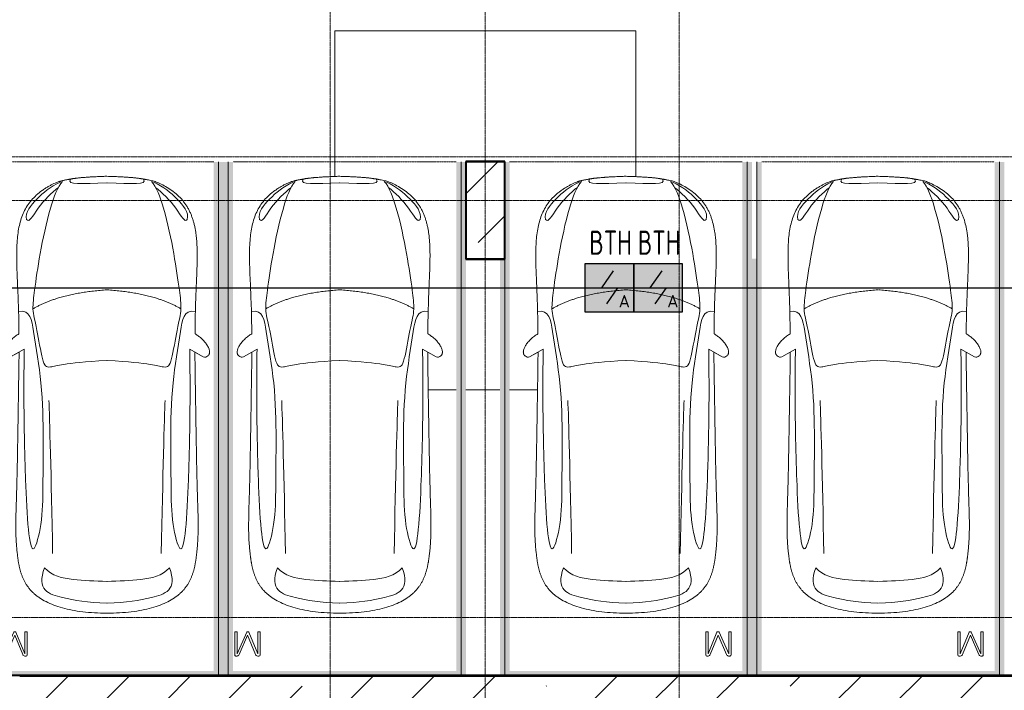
# Model space of a CAD drawing. Header units: millimetres. Extents: x -135639 to 224623, y -383017 to -59102.
# Tile 160 of 256: x 81794 to 91944, y -315766 to -308850. Entities that reach past the tile are written whole.
import ezdxf
from ezdxf.enums import TextEntityAlignment as Align

# ---------------------------------------------------------------- set-up
doc = ezdxf.new("R2010")
doc.units = ezdxf.units.MM
for name, pattern in [('CONTINOUS', [0]), ('Линия сетки', [25, 20, -2.5, 0, -2.5]), ('Невидимые', [5, 3, -2]), ('Штрих_3_3_', [6, 3, -3])]:
    doc.linetypes.add(name, pattern=pattern)
for name, color, linetype, lineweight in [('A-000-M_MASS', 7, 'Continuous', 18), ('A-200-M_WALL_EXT', 7, 'Continuous', 18), ('A-200-M_WALL_INT', 7, 'Continuous', 18), ('A-200-M_WALL_PAT', 7, 'Continuous', 40), ('C-953-M_PARKING', 7, 'Continuous', 18), ('C-953-MH_PARKING', 7, 'Невидимые', 18), ('S-160-M_FOUND', 7, 'Continuous', 18), ('S-280-M_COLUMN', 7, 'Continuous', 18), ('Z-030-M_GRID', 7, 'Continuous', 9), ('ПС', 7, 'Continuous', 40), ('СС-011-ПОЖ-СИГНАЛИЗАЦИЯ', 1, 'Continuous', 30)]:
    doc.layers.add(name, color=color, linetype=linetype, lineweight=lineweight)
doc.styles.add('1111', font='isocpeur.ttf')

# ---------------------------------------------------------------- blocks, each defined once
blk = doc.blocks.new('A_PAR_Parking - M-V23-B2_-11_400_')
at = {"layer": 'C-953-M_PARKING', "true_color": 0xf7f9fb}
blk.add_hatch(color=7, dxfattribs=at).paths.add_polyline_path([(1300, -2650), (1300, 2650), (1200, 2650), (1200, -2600), (-1200, -2600), (-1200, 2650), (-1250, 2650), (-1250, 1650), (-1300, 1650), (-1300, -2650), (1250, -2650)])
at = {"layer": 'A-000-M_MASS', "color": 253, "true_color": 0xaaaaaa}
for p, q in [((-853, 717), (-993, 639)), ((853, 717), (993, 639)), ((-906, 687), (-993, 639)), ((993, 639), (906, 687))]:
    blk.add_line(p, q, dxfattribs=at)
for centre, start, end in [((-1010, 678), 223.4184, 293.9305), ((1010, 678), 246.0695, 316.5816)]:
    blk.add_arc(centre, 42.2, start, end, dxfattribs=at)
for points, knots in [([(-908, 876), (-908, 976), (-911, 1161), (-920, 1362), (-926, 1508), (-930, 1645), (-930, 1769), (-922, 1880), (-911, 1957), (-894, 2031), (-871, 2100), (-841, 2165), (-809, 2216), (-779, 2254), (-754, 2281), (-727, 2307), (-698, 2332), (-667, 2355), (-636, 2376), (-604, 2395), (-574, 2412), (-545, 2426), (-519, 2438), (-500, 2445), (-485, 2450), (-474, 2453), (-463, 2456), (-452, 2458), (-440, 2461), (-428, 2463), (-414, 2466), (-402, 2468), (-391, 2470), (-383, 2471), (-376, 2473), (-370, 2474), (-363, 2475), (-356, 2476), (-349, 2477), (-343, 2478), (-337, 2479), (-330, 2480), (-324, 2481), (-317, 2481), (-309, 2482), (-301, 2483), (-293, 2484), (-285, 2485), (-276, 2486), (-263, 2487), (-249, 2488), (-235, 2489), (-223, 2490), (-211, 2491), (-199, 2492), (-186, 2493), (-168, 2494), (-148, 2495), (-127, 2496), (-106, 2497), (-77, 2498), (-40, 2500), (-13, 2501), (1, 2501)], [-1, -1, -1, -1, -0.913265, -0.826531, -0.783163, -0.739796, -0.653061, -0.612245, -0.571429, -0.530612, -0.489796, -0.44898, -0.408163, -0.387755, -0.367347, -0.346939, -0.326531, -0.306122, -0.285714, -0.265306, -0.244898, -0.22449, -0.204082, -0.183673, -0.173469, -0.163265, -0.153061, -0.142857, -0.132653, -0.122449, -0.112245, -0.102041, -0.096939, -0.091837, -0.086735, -0.084184, -0.081633, -0.076531, -0.07398, -0.071429, -0.068878, -0.066327, -0.063776, -0.061224, -0.058673, -0.056122, -0.053571, -0.05102, -0.048469, -0.045918, -0.040816, -0.038265, -0.035714, -0.033163, -0.030612, -0.028061, -0.02551, -0.020408, -0.017857, -0.015306, -0.010204, -0.005102, 0, 0, 0, 0]), ([(-480, 2441), (-586, 2392), (-719, 2283), (-847, 2128), (-828, 2057)], [0, 0, 0, 0, 0.53668, 1.024735, 1.024735, 1.024735, 1.024735]), ([(-459, 2446), (-508, 2398), (-601, 2147), (-696, 1684), (-744, 1354), (-774, 1106), (-734, 996), (-660, 552), (-618, 522), (-447, 565), (-234, 590), (-2, 602)], [0, 0, 0, 0, 0.884172, 2.058368, 3.212407, 3.977765, 4.871213, 5.547774, 6.288901, 6.772879, 7.454401, 7.454401, 7.454401, 7.454401]), ([(1, 2501), (22, 2500), (51, 2499), (88, 2498), (113, 2497), (137, 2496), (160, 2494), (181, 2493), (201, 2492), (219, 2491), (237, 2489), (253, 2488), (268, 2487), (282, 2485), (295, 2484), (307, 2483), (320, 2481), (330, 2480), (338, 2479), (345, 2478), (350, 2477), (356, 2476), (361, 2475), (366, 2474), (371, 2473), (377, 2472), (385, 2471), (393, 2469), (403, 2467), (416, 2465), (434, 2462), (454, 2458), (476, 2453), (498, 2446), (521, 2437), (555, 2422), (605, 2396), (669, 2355), (730, 2307), (773, 2263), (802, 2225), (823, 2195), (841, 2164), (857, 2132), (871, 2099), (887, 2053), (904, 1994), (915, 1931), (922, 1879), (926, 1839), (928, 1798), (930, 1756), (930, 1720), (931, 1690), (931, 1667), (930, 1645), (930, 1621), (929, 1598), (929, 1566), (927, 1526), (925, 1459), (919, 1336), (911, 1145), (908, 970), (908, 876)], [-1, -1, -1, -1, -0.992347, -0.98852, -0.984694, -0.980867, -0.977041, -0.973214, -0.969388, -0.965561, -0.961735, -0.957908, -0.954082, -0.950255, -0.946429, -0.942602, -0.938776, -0.933673, -0.931122, -0.928571, -0.92602, -0.923469, -0.920918, -0.918367, -0.915816, -0.913265, -0.908163, -0.903061, -0.897959, -0.887755, -0.877551, -0.857143, -0.836735, -0.816327, -0.795918, -0.77551, -0.734694, -0.693878, -0.653061, -0.612245, -0.591837, -0.571429, -0.55102, -0.530612, -0.510204, -0.489796, -0.44898, -0.408163, -0.387755, -0.367347, -0.346939, -0.326531, -0.306122, -0.295918, -0.285714, -0.27551, -0.265306, -0.255102, -0.244898, -0.22449, -0.204082, -0.163265, -0.081633, 0, 0, 0, 0]), ([(459, 2446), (508, 2398), (601, 2147), (696, 1684), (744, 1354), (774, 1106), (734, 996), (660, 552), (618, 522), (447, 565), (234, 590), (2, 602)], [0, 0, 0, 0, 0.884172, 2.058368, 3.212407, 3.977765, 4.871213, 5.547774, 6.288901, 6.772879, 7.454401, 7.454401, 7.454401, 7.454401]), ([(480, 2441), (586, 2392), (719, 2283), (847, 2128), (828, 2057)], [0, 0, 0, 0, 0.53668, 1.024735, 1.024735, 1.024735, 1.024735]), ([(-828, 2057), (-803, 2016), (-728, 2173), (-566, 2339), (-505, 2381)], [0, 0, 0, 0, 0.497572, 1.022643, 1.022643, 1.022643, 1.022643]), ([(828, 2057), (803, 2016), (728, 2173), (566, 2339), (505, 2381)], [0, 0, 0, 0, 0.497572, 1.022643, 1.022643, 1.022643, 1.022643]), ([(-908, 1106), (-792, 1130), (-753, 859), (-663, 332), (-655, -196), (-661, -684), (-663, -1068), (-764, -1443), (-817, -1157), (-842, -605), (-857, -17), (-857, 454), (-853, 717)], [0, 0, 0, 0, 1.013953, 2.476159, 4.172855, 5.704608, 7.082231, 8.244161, 9.589947, 11.154659, 12.917121, 14.362976, 14.362976, 14.362976, 14.362976]), ([(908, 1106), (792, 1130), (753, 859), (663, 332), (655, -196), (661, -684), (663, -1068), (764, -1443), (817, -1157), (842, -605), (857, -17), (857, 454), (853, 717)], [0, 0, 0, 0, 1.013953, 2.476159, 4.172855, 5.704608, 7.082231, 8.244161, 9.589947, 11.154659, 12.917121, 14.362976, 14.362976, 14.362976, 14.362976]), ([(-1041, 649), (-1044, 652), (-1049, 657), (-1053, 664), (-1055, 669), (-1057, 675), (-1058, 682), (-1058, 688), (-1058, 702), (-1052, 723), (-1036, 756), (-1011, 790), (-985, 818), (-962, 839), (-944, 853), (-926, 866), (-914, 873), (-908, 876)], [-1, -1, -1, -1, -0.941667, -0.9125, -0.883333, -0.854167, -0.825, -0.795833, -0.766667, -0.65, -0.533333, -0.4, -0.266667, -0.2, -0.133333, -0.066667, 0, 0, 0, 0]), ([(908, 876), (913, 873), (923, 867), (944, 853), (971, 832), (1000, 803), (1026, 771), (1043, 742), (1053, 719), (1057, 703), (1059, 690), (1058, 680), (1056, 673), (1054, 666), (1050, 658), (1045, 652), (1041, 649)], [-1, -1, -1, -1, -0.941667, -0.883333, -0.766667, -0.65, -0.533333, -0.4, -0.333333, -0.266667, -0.2, -0.166667, -0.133333, -0.1, -0.066667, 0, 0, 0, 0]), ([(0, -2004), (-45, -2004), (-132, -2001), (-252, -1991), (-362, -1974), (-462, -1950), (-551, -1921), (-630, -1886), (-686, -1853), (-726, -1824), (-753, -1802), (-774, -1782), (-789, -1766), (-799, -1753), (-809, -1740), (-819, -1727), (-828, -1714), (-836, -1701), (-844, -1688), (-851, -1674), (-858, -1661), (-864, -1647), (-870, -1634), (-876, -1620), (-881, -1606), (-885, -1592), (-890, -1578), (-894, -1565), (-897, -1551), (-901, -1537), (-904, -1524), (-907, -1510), (-909, -1497), (-912, -1483), (-914, -1470), (-916, -1457), (-918, -1444), (-919, -1432), (-921, -1419), (-923, -1403), (-925, -1383), (-928, -1361), (-930, -1339), (-932, -1318), (-934, -1290), (-936, -1257), (-938, -1218), (-939, -1179), (-940, -1139), (-940, -1097), (-939, -1039), (-938, -958), (-934, -846), (-931, -714), (-926, -559), (-923, -376), (-919, -163), (-915, 82), (-911, 315), (-908, 521), (-907, 631), (-906, 687)], [-1, -1, -1, -1, -0.97619, -0.952381, -0.928571, -0.904762, -0.880952, -0.857143, -0.833333, -0.821429, -0.809524, -0.797619, -0.791667, -0.785714, -0.779762, -0.77381, -0.767857, -0.761905, -0.755952, -0.75, -0.744048, -0.738095, -0.732143, -0.72619, -0.720238, -0.714286, -0.708333, -0.702381, -0.696429, -0.690476, -0.684524, -0.678571, -0.672619, -0.666667, -0.660714, -0.654762, -0.64881, -0.642857, -0.636905, -0.630952, -0.619048, -0.607143, -0.595238, -0.583333, -0.571429, -0.547619, -0.52381, -0.5, -0.47619, -0.452381, -0.428571, -0.380952, -0.333333, -0.285714, -0.238095, -0.190476, -0.142857, -0.095238, -0.047619, -0.02381, 0, 0, 0, 0]), ([(906, 687), (907, 631), (908, 521), (911, 367), (913, 222), (916, 41), (919, -163), (923, -376), (926, -559), (930, -688), (932, -780), (934, -844), (936, -902), (938, -956), (939, -1007), (940, -1053), (940, -1097), (940, -1139), (939, -1179), (938, -1218), (936, -1257), (934, -1290), (932, -1318), (930, -1339), (928, -1361), (925, -1383), (923, -1403), (921, -1419), (919, -1432), (918, -1444), (916, -1457), (914, -1470), (912, -1483), (909, -1497), (907, -1510), (904, -1524), (901, -1537), (897, -1551), (894, -1565), (890, -1578), (885, -1592), (881, -1606), (876, -1620), (870, -1634), (864, -1647), (858, -1661), (851, -1674), (844, -1688), (836, -1701), (828, -1714), (819, -1727), (809, -1740), (799, -1753), (789, -1766), (774, -1782), (753, -1802), (726, -1824), (686, -1853), (607, -1900), (495, -1942), (362, -1974), (252, -1991), (132, -2001), (45, -2004), (0, -2004)], [-1, -1, -1, -1, -0.97619, -0.952381, -0.928571, -0.904762, -0.857143, -0.809524, -0.761905, -0.714286, -0.690476, -0.666667, -0.642857, -0.619048, -0.595238, -0.571429, -0.547619, -0.52381, -0.5, -0.47619, -0.452381, -0.428571, -0.416667, -0.404762, -0.392857, -0.380952, -0.369048, -0.363095, -0.357143, -0.35119, -0.345238, -0.339286, -0.333333, -0.327381, -0.321429, -0.315476, -0.309524, -0.303571, -0.297619, -0.291667, -0.285714, -0.279762, -0.27381, -0.267857, -0.261905, -0.255952, -0.25, -0.244048, -0.238095, -0.232143, -0.22619, -0.220238, -0.214286, -0.208333, -0.202381, -0.190476, -0.178571, -0.166667, -0.142857, -0.095238, -0.071429, -0.047619, -0.02381, 0, 0, 0, 0]), ([(-643, -1535), (-732, -1765), (-468, -1855), (-203, -1891), (-2, -1902)], [0, 0, 0, 0, 0.867049, 1.684227, 1.684227, 1.684227, 1.684227]), ([(-643, -1535), (-570, -1622), (-349, -1664), (-124, -1672), (-2, -1676)], [0, 0, 0, 0, 0.616728, 1.242165, 1.242165, 1.242165, 1.242165]), ([(643, -1535), (732, -1765), (468, -1855), (203, -1891), (2, -1902)], [0, 0, 0, 0, 0.867049, 1.684227, 1.684227, 1.684227, 1.684227]), ([(643, -1535), (570, -1622), (349, -1664), (124, -1672), (2, -1676)], [0, 0, 0, 0, 0.616728, 1.242165, 1.242165, 1.242165, 1.242165])]:
    blk.add_open_spline(points, degree=3, knots=knots, dxfattribs=at)
for points, degree in [([(-376, 2470), (-425, 2412), (-257, 2425), (-2, 2432)], 3), ([(376, 2470), (425, 2412), (257, 2425), (2, 2432)], 3), ([(-2, 1330), (-478, 1299), (-762, 1135)], 2), ([(2, 1330), (478, 1299), (762, 1135)], 2), ([(-599, 190), (-592, 24), (-575, -588), (-560, -1389)], 3), ([(599, 190), (592, 24), (575, -588), (560, -1389)], 3)]:
    blk.add_open_spline(points, degree=degree, dxfattribs=at)
at = {"layer": 'C-953-M_PARKING', "color": 253, "true_color": 0xaaaaaa}
for p, q in [((-1250, -2650), (-1250, 2650)), ((1250, 2650), (1250, -2650)), ((823, -2198), (822, -2200)), ((822, -2200), (822, -2434)), ((825, -2196), (823, -2198)), ((823, -2198), (825, -2196)), ((828, -2195), (825, -2196)), ((825, -2196), (828, -2195)), ((834, -2195), (828, -2195)), ((840, -2195), (834, -2195)), ((844, -2196), (840, -2195)), ((840, -2195), (844, -2196)), ((846, -2198), (844, -2196)), ((844, -2196), (846, -2198)), ((846, -2200), (846, -2198)), ((938, -2199), (846, -2425)), ((846, -2425), (846, -2200)), ((869, -2430), (950, -2232)), ((939, -2197), (938, -2199)), ((938, -2199), (939, -2197)), ((941, -2196), (939, -2197)), ((939, -2197), (941, -2196)), ((944, -2195), (941, -2196)), ((941, -2196), (944, -2195)), ((949, -2195), (944, -2195)), ((944, -2195), (949, -2195)), ((953, -2195), (949, -2195)), ((949, -2195), (953, -2195)), ((950, -2232), (1037, -2429)), ((956, -2196), (953, -2195)), ((953, -2195), (956, -2196)), ((958, -2197), (956, -2196)), ((956, -2196), (958, -2197)), ((960, -2199), (958, -2197)), ((958, -2197), (960, -2199)), ((1059, -2425), (960, -2199)), ((1061, -2196), (1059, -2198)), ((1059, -2198), (1061, -2196)), ((1059, -2198), (1059, -2200)), ((1059, -2200), (1059, -2425)), ((1065, -2195), (1061, -2196)), ((1061, -2196), (1065, -2195)), ((1070, -2195), (1065, -2195)), ((1076, -2195), (1070, -2195)), ((1080, -2196), (1076, -2195)), ((1076, -2195), (1080, -2196)), ((1082, -2198), (1080, -2196)), ((1080, -2196), (1082, -2198)), ((1083, -2200), (1082, -2198)), ((1082, -2198), (1083, -2200)), ((1083, -2434), (1083, -2200)), ((822, -2434), (826, -2443)), ((866, -2437), (869, -2430)), ((1037, -2429), (1041, -2437)), ((1082, -2440), (1083, -2434)), ((826, -2443), (833, -2446)), ((833, -2446), (846, -2446)), ((846, -2446), (855, -2445)), ((855, -2445), (861, -2442)), ((861, -2442), (866, -2437)), ((1041, -2437), (1046, -2442)), ((1046, -2442), (1051, -2445)), ((1051, -2445), (1058, -2446)), ((1058, -2446), (1072, -2446)), ((1072, -2446), (1075, -2445)), ((1075, -2445), (1072, -2446)), ((1075, -2445), (1079, -2443)), ((1079, -2443), (1075, -2445)), ((1079, -2443), (1082, -2440)), ((1082, -2440), (1079, -2443)), ((1250, -2650), (-1250, -2650))]:
    blk.add_line(p, q, dxfattribs=at)
at = {"layer": 'C-953-MH_PARKING', "color": 253, "linetype": 'Штрих_3_3_', "true_color": 0xaaaaaa}
blk.add_line((-1200, 2650), (1200, 2650), dxfattribs=at)
blk = doc.blocks.new('A_PAR_Parking - M-V29-B2_-11_400_')
at = {"layer": 'C-953-M_PARKING', "true_color": 0xf7f9fb}
blk.add_hatch(color=7, dxfattribs=at).paths.add_polyline_path([(31, 2650), (-1300, 2650), (-1300, -2650), (-1200, -2650), (-1200, 2600), (1200, 2600), (1200, -2650), (1300, -2650), (1300, 2650), (724, 2650)])
at = {"layer": 'A-000-M_MASS', "color": 253, "true_color": 0xaaaaaa}
for p, q in [((-853, -717), (-993, -639)), ((-906, -687), (-993, -639)), ((853, -717), (993, -639)), ((993, -639), (906, -687))]:
    blk.add_line(p, q, dxfattribs=at)
for centre, start, end in [((-1010, -678), 66.0695, 136.5816), ((1010, -678), 43.4184, 113.9305)]:
    blk.add_arc(centre, 42.2, start, end, dxfattribs=at)
for points, knots in [([(0, 2004), (-45, 2004), (-132, 2001), (-252, 1991), (-362, 1974), (-495, 1942), (-607, 1900), (-686, 1853), (-726, 1824), (-753, 1802), (-774, 1782), (-789, 1766), (-799, 1753), (-809, 1740), (-819, 1727), (-828, 1714), (-836, 1701), (-844, 1688), (-851, 1674), (-858, 1661), (-864, 1647), (-870, 1634), (-876, 1620), (-881, 1606), (-885, 1592), (-890, 1578), (-894, 1565), (-897, 1551), (-901, 1537), (-904, 1524), (-907, 1510), (-909, 1497), (-912, 1483), (-914, 1470), (-916, 1457), (-918, 1444), (-919, 1432), (-921, 1419), (-923, 1403), (-925, 1383), (-928, 1361), (-930, 1339), (-932, 1318), (-934, 1290), (-936, 1257), (-938, 1218), (-939, 1179), (-940, 1139), (-940, 1097), (-940, 1053), (-939, 1007), (-938, 956), (-936, 902), (-934, 844), (-932, 780), (-930, 688), (-926, 559), (-923, 376), (-919, 163), (-915, -82), (-911, -315), (-908, -521), (-907, -631), (-906, -687)], [0, 0, 0, 0, 0.02381, 0.047619, 0.071429, 0.095238, 0.142857, 0.166667, 0.178571, 0.190476, 0.202381, 0.208333, 0.214286, 0.220238, 0.22619, 0.232143, 0.238095, 0.244048, 0.25, 0.255952, 0.261905, 0.267857, 0.27381, 0.279762, 0.285714, 0.291667, 0.297619, 0.303571, 0.309524, 0.315476, 0.321429, 0.327381, 0.333333, 0.339286, 0.345238, 0.35119, 0.357143, 0.363095, 0.369048, 0.380952, 0.392857, 0.404762, 0.416667, 0.428571, 0.452381, 0.47619, 0.5, 0.52381, 0.547619, 0.571429, 0.595238, 0.619048, 0.642857, 0.666667, 0.690476, 0.714286, 0.761905, 0.809524, 0.857143, 0.904762, 0.952381, 0.97619, 1, 1, 1, 1]), ([(906, -687), (907, -631), (908, -521), (911, -367), (913, -222), (916, -41), (919, 163), (923, 376), (926, 559), (930, 688), (932, 780), (935, 865), (938, 958), (939, 1039), (940, 1097), (940, 1139), (939, 1179), (938, 1218), (937, 1250), (935, 1277), (933, 1304), (930, 1332), (928, 1361), (925, 1383), (923, 1403), (921, 1419), (919, 1432), (918, 1444), (916, 1457), (914, 1470), (912, 1483), (909, 1497), (907, 1510), (904, 1524), (901, 1537), (897, 1551), (894, 1565), (890, 1578), (885, 1592), (881, 1606), (876, 1620), (870, 1634), (864, 1647), (858, 1661), (851, 1674), (844, 1688), (836, 1701), (828, 1714), (819, 1727), (809, 1740), (799, 1753), (789, 1766), (774, 1782), (753, 1802), (726, 1824), (686, 1853), (630, 1886), (551, 1921), (462, 1950), (362, 1974), (252, 1991), (132, 2001), (45, 2004), (0, 2004)], [0, 0, 0, 0, 0.02381, 0.047619, 0.071429, 0.095238, 0.142857, 0.190476, 0.238095, 0.285714, 0.309524, 0.333333, 0.380952, 0.428571, 0.452381, 0.47619, 0.5, 0.52381, 0.547619, 0.559524, 0.571429, 0.595238, 0.607143, 0.619048, 0.630952, 0.636905, 0.642857, 0.64881, 0.654762, 0.660714, 0.666667, 0.672619, 0.678571, 0.684524, 0.690476, 0.696429, 0.702381, 0.708333, 0.714286, 0.720238, 0.72619, 0.732143, 0.738095, 0.744048, 0.75, 0.755952, 0.761905, 0.767857, 0.77381, 0.779762, 0.785714, 0.791667, 0.797619, 0.809524, 0.821429, 0.833333, 0.857143, 0.880952, 0.904762, 0.928571, 0.952381, 0.97619, 1, 1, 1, 1]), ([(-643, 1535), (-732, 1765), (-468, 1855), (-203, 1891), (-2, 1902)], [0, 0, 0, 0, 0.867049, 1.684227, 1.684227, 1.684227, 1.684227]), ([(643, 1535), (732, 1765), (468, 1855), (203, 1891), (2, 1902)], [0, 0, 0, 0, 0.867049, 1.684227, 1.684227, 1.684227, 1.684227]), ([(-643, 1535), (-570, 1622), (-349, 1664), (-124, 1672), (-2, 1676)], [0, 0, 0, 0, 0.616728, 1.242165, 1.242165, 1.242165, 1.242165]), ([(643, 1535), (570, 1622), (349, 1664), (124, 1672), (2, 1676)], [0, 0, 0, 0, 0.616728, 1.242165, 1.242165, 1.242165, 1.242165]), ([(-908, -1106), (-792, -1130), (-753, -859), (-663, -332), (-655, 196), (-661, 684), (-663, 1068), (-764, 1443), (-817, 1157), (-842, 605), (-857, 17), (-857, -454), (-853, -717)], [0, 0, 0, 0, 1.013953, 2.476159, 4.172855, 5.704608, 7.082231, 8.244161, 9.589947, 11.154659, 12.917121, 14.362976, 14.362976, 14.362976, 14.362976]), ([(908, -1106), (792, -1130), (753, -859), (663, -332), (655, 196), (661, 684), (663, 1068), (764, 1443), (817, 1157), (842, 605), (857, 17), (857, -454), (853, -717)], [0, 0, 0, 0, 1.013953, 2.476159, 4.172855, 5.704608, 7.082231, 8.244161, 9.589947, 11.154659, 12.917121, 14.362976, 14.362976, 14.362976, 14.362976]), ([(-459, -2446), (-508, -2398), (-601, -2147), (-696, -1684), (-744, -1354), (-774, -1106), (-734, -996), (-660, -552), (-618, -522), (-447, -565), (-234, -590), (-2, -602)], [0, 0, 0, 0, 0.884172, 2.058368, 3.212407, 3.977765, 4.871213, 5.547774, 6.288901, 6.772879, 7.454401, 7.454401, 7.454401, 7.454401]), ([(459, -2446), (508, -2398), (601, -2147), (696, -1684), (744, -1354), (774, -1106), (734, -996), (660, -552), (618, -522), (447, -565), (234, -590), (2, -602)], [0, 0, 0, 0, 0.884172, 2.058368, 3.212407, 3.977765, 4.871213, 5.547774, 6.288901, 6.772879, 7.454401, 7.454401, 7.454401, 7.454401]), ([(-1041, -649), (-1045, -652), (-1050, -658), (-1054, -666), (-1056, -673), (-1058, -680), (-1059, -690), (-1057, -703), (-1053, -719), (-1043, -742), (-1026, -771), (-1000, -803), (-971, -832), (-944, -853), (-923, -867), (-913, -873), (-908, -876)], [0, 0, 0, 0, 0.066667, 0.1, 0.133333, 0.166667, 0.2, 0.266667, 0.333333, 0.4, 0.533333, 0.65, 0.766667, 0.883333, 0.941667, 1, 1, 1, 1]), ([(908, -876), (914, -873), (926, -866), (944, -853), (962, -839), (985, -818), (1011, -790), (1036, -756), (1052, -723), (1058, -702), (1058, -688), (1058, -682), (1057, -675), (1055, -669), (1053, -664), (1049, -657), (1044, -652), (1041, -649)], [0, 0, 0, 0, 0.066667, 0.133333, 0.2, 0.266667, 0.4, 0.533333, 0.65, 0.766667, 0.795833, 0.825, 0.854167, 0.883333, 0.9125, 0.941667, 1, 1, 1, 1]), ([(-908, -876), (-908, -970), (-911, -1145), (-919, -1337), (-925, -1476), (-928, -1559), (-929, -1622), (-930, -1660), (-930, -1690), (-930, -1713), (-929, -1734), (-929, -1756), (-928, -1777), (-927, -1805), (-925, -1840), (-921, -1880), (-916, -1919), (-910, -1957), (-902, -1994), (-893, -2030), (-882, -2065), (-870, -2099), (-856, -2133), (-840, -2165), (-821, -2196), (-801, -2225), (-772, -2263), (-729, -2308), (-668, -2356), (-604, -2396), (-554, -2423), (-519, -2438), (-496, -2446), (-474, -2453), (-452, -2458), (-432, -2462), (-414, -2466), (-402, -2468), (-391, -2470), (-383, -2471), (-376, -2473), (-370, -2474), (-365, -2475), (-360, -2475), (-354, -2476), (-349, -2477), (-343, -2478), (-337, -2479), (-328, -2480), (-318, -2481), (-305, -2483), (-293, -2484), (-280, -2486), (-266, -2487), (-251, -2488), (-235, -2489), (-218, -2491), (-199, -2492), (-179, -2493), (-158, -2495), (-135, -2496), (-111, -2497), (-86, -2498), (-50, -2499), (-20, -2500), (1, -2501)], [0, 0, 0, 0, 0.081633, 0.163265, 0.204082, 0.244898, 0.265306, 0.285714, 0.295918, 0.306122, 0.316327, 0.326531, 0.336735, 0.346939, 0.367347, 0.387755, 0.408163, 0.428571, 0.44898, 0.469388, 0.489796, 0.510204, 0.530612, 0.55102, 0.571429, 0.591837, 0.612245, 0.653061, 0.693878, 0.734694, 0.77551, 0.795918, 0.816327, 0.836735, 0.857143, 0.877551, 0.887755, 0.897959, 0.903061, 0.908163, 0.913265, 0.915816, 0.918367, 0.920918, 0.923469, 0.92602, 0.928571, 0.931122, 0.933673, 0.938776, 0.942602, 0.946429, 0.950255, 0.954082, 0.957908, 0.961735, 0.965561, 0.969388, 0.973214, 0.977041, 0.980867, 0.984694, 0.98852, 0.992347, 1, 1, 1, 1]), ([(1, -2501), (15, -2501), (42, -2500), (79, -2498), (108, -2497), (129, -2496), (145, -2495), (160, -2494), (174, -2494), (188, -2493), (205, -2492), (221, -2490), (237, -2489), (247, -2488), (258, -2488), (268, -2487), (277, -2486), (289, -2485), (303, -2483), (316, -2482), (325, -2480), (332, -2479), (338, -2479), (345, -2478), (350, -2477), (358, -2476), (365, -2474), (371, -2473), (377, -2472), (385, -2471), (393, -2469), (403, -2467), (416, -2465), (429, -2463), (442, -2460), (454, -2458), (465, -2455), (476, -2452), (487, -2449), (501, -2445), (521, -2437), (547, -2426), (575, -2412), (606, -2395), (637, -2376), (679, -2347), (730, -2307), (781, -2254), (824, -2196), (858, -2133), (884, -2065), (911, -1970), (929, -1835), (932, -1681), (928, -1539), (922, -1387), (912, -1177), (908, -982), (908, -876)], [0, 0, 0, 0, 0.005102, 0.010204, 0.015306, 0.017857, 0.020408, 0.022959, 0.02551, 0.028061, 0.030612, 0.035714, 0.038265, 0.040816, 0.043367, 0.045918, 0.048469, 0.05102, 0.056122, 0.061224, 0.063776, 0.066327, 0.068878, 0.071429, 0.07398, 0.076531, 0.081633, 0.084184, 0.086735, 0.091837, 0.096939, 0.102041, 0.112245, 0.122449, 0.132653, 0.142857, 0.153061, 0.163265, 0.173469, 0.183673, 0.204082, 0.22449, 0.244898, 0.265306, 0.285714, 0.306122, 0.346939, 0.387755, 0.428571, 0.469388, 0.510204, 0.55102, 0.632653, 0.72449, 0.770408, 0.816327, 0.908163, 1, 1, 1, 1]), ([(-828, -2057), (-803, -2016), (-728, -2173), (-566, -2339), (-505, -2381)], [0, 0, 0, 0, 0.497572, 1.022643, 1.022643, 1.022643, 1.022643]), ([(828, -2057), (803, -2016), (728, -2173), (566, -2339), (505, -2381)], [0, 0, 0, 0, 0.497572, 1.022643, 1.022643, 1.022643, 1.022643]), ([(-480, -2441), (-586, -2392), (-719, -2283), (-847, -2128), (-828, -2057)], [0, 0, 0, 0, 0.53668, 1.024735, 1.024735, 1.024735, 1.024735]), ([(480, -2441), (586, -2392), (719, -2283), (847, -2128), (828, -2057)], [0, 0, 0, 0, 0.53668, 1.024735, 1.024735, 1.024735, 1.024735])]:
    blk.add_open_spline(points, degree=3, knots=knots, dxfattribs=at)
for points, degree in [([(-599, -190), (-592, -24), (-575, 588), (-560, 1389)], 3), ([(599, -190), (592, -24), (575, 588), (560, 1389)], 3), ([(-2, -1330), (-478, -1299), (-762, -1135)], 2), ([(2, -1330), (478, -1299), (762, -1135)], 2), ([(-376, -2470), (-425, -2412), (-257, -2425), (-2, -2432)], 3), ([(376, -2470), (425, -2412), (257, -2425), (2, -2432)], 3)]:
    blk.add_open_spline(points, degree=degree, dxfattribs=at)
at = {"layer": 'C-953-M_PARKING', "color": 253, "true_color": 0xaaaaaa}
for p, q in [((1250, 2650), (-1250, 2650)), ((-1250, 2650), (-1250, -2650)), ((1250, -2650), (1250, 2650)), ((826, 2443), (822, 2434)), ((833, 2446), (826, 2443)), ((846, 2446), (833, 2446)), ((855, 2445), (846, 2446)), ((861, 2442), (855, 2445)), ((866, 2437), (861, 2442)), ((869, 2430), (866, 2437)), ((1041, 2437), (1037, 2429)), ((1046, 2442), (1041, 2437)), ((1051, 2445), (1046, 2442)), ((1058, 2446), (1051, 2445)), ((1072, 2446), (1058, 2446)), ((1075, 2445), (1072, 2446)), ((1072, 2446), (1075, 2445)), ((1079, 2443), (1075, 2445)), ((1075, 2445), (1079, 2443)), ((1082, 2440), (1079, 2443)), ((1079, 2443), (1082, 2440)), ((1083, 2434), (1082, 2440)), ((822, 2434), (822, 2200)), ((846, 2200), (846, 2425)), ((846, 2425), (938, 2199)), ((950, 2232), (869, 2430)), ((1037, 2429), (950, 2232)), ((960, 2199), (1059, 2425)), ((1059, 2425), (1059, 2200)), ((1083, 2200), (1083, 2434)), ((822, 2200), (823, 2198)), ((823, 2198), (825, 2196)), ((825, 2196), (823, 2198)), ((825, 2196), (828, 2195)), ((828, 2195), (825, 2196)), ((828, 2195), (834, 2195)), ((834, 2195), (840, 2195)), ((840, 2195), (844, 2196)), ((844, 2196), (840, 2195)), ((844, 2196), (846, 2198)), ((846, 2198), (844, 2196)), ((846, 2198), (846, 2200)), ((938, 2199), (939, 2197)), ((939, 2197), (938, 2199)), ((939, 2197), (941, 2196)), ((941, 2196), (939, 2197)), ((941, 2196), (944, 2195)), ((944, 2195), (941, 2196)), ((944, 2195), (949, 2195)), ((949, 2195), (944, 2195)), ((949, 2195), (953, 2195)), ((953, 2195), (949, 2195)), ((953, 2195), (956, 2196)), ((956, 2196), (953, 2195)), ((956, 2196), (958, 2197)), ((958, 2197), (956, 2196)), ((958, 2197), (960, 2199)), ((960, 2199), (958, 2197)), ((1059, 2200), (1059, 2198)), ((1059, 2198), (1061, 2196)), ((1061, 2196), (1059, 2198)), ((1061, 2196), (1065, 2195)), ((1065, 2195), (1061, 2196)), ((1065, 2195), (1070, 2195)), ((1070, 2195), (1076, 2195)), ((1076, 2195), (1080, 2196)), ((1080, 2196), (1076, 2195)), ((1080, 2196), (1082, 2198)), ((1082, 2198), (1080, 2196)), ((1082, 2198), (1083, 2200)), ((1083, 2200), (1082, 2198))]:
    blk.add_line(p, q, dxfattribs=at)
at = {"layer": 'C-953-MH_PARKING', "color": 253, "linetype": 'Штрих_3_3_', "true_color": 0xaaaaaa}
blk.add_line((-1200, -2650), (1100, -2650), dxfattribs=at)
blk = doc.blocks.new('A_PAR_Parking - M-V30-B2_-11_400_')
at = {"layer": 'C-953-M_PARKING', "true_color": 0xf7f9fb}
blk.add_hatch(color=7, dxfattribs=at).paths.add_polyline_path([(-1250, 2650), (-1300, 2650), (-1300, -2650), (-1200, -2650), (-1200, 2600), (1200, 2600), (1200, -2650), (1300, -2650), (1300, 2650), (-983, 2650)])
at = {"layer": 'A-000-M_MASS', "color": 253, "true_color": 0xaaaaaa}
for p, q in [((-853, -717), (-993, -639)), ((-906, -687), (-993, -639)), ((853, -717), (993, -639)), ((993, -639), (906, -687))]:
    blk.add_line(p, q, dxfattribs=at)
for centre, start, end in [((-1010, -678), 66.0695, 136.5816), ((1010, -678), 43.4184, 113.9305)]:
    blk.add_arc(centre, 42.2, start, end, dxfattribs=at)
for points, knots in [([(0, 2004), (-45, 2004), (-132, 2001), (-252, 1991), (-362, 1974), (-495, 1942), (-607, 1900), (-686, 1853), (-726, 1824), (-753, 1802), (-774, 1782), (-789, 1766), (-799, 1753), (-809, 1740), (-819, 1727), (-828, 1714), (-836, 1701), (-844, 1688), (-851, 1674), (-858, 1661), (-864, 1647), (-870, 1634), (-876, 1620), (-881, 1606), (-885, 1592), (-890, 1578), (-894, 1565), (-897, 1551), (-901, 1537), (-904, 1524), (-907, 1510), (-909, 1497), (-912, 1483), (-914, 1470), (-916, 1457), (-918, 1444), (-919, 1432), (-921, 1419), (-923, 1403), (-925, 1383), (-928, 1361), (-930, 1339), (-932, 1318), (-934, 1290), (-936, 1257), (-938, 1218), (-939, 1179), (-940, 1139), (-940, 1097), (-940, 1053), (-939, 1007), (-938, 956), (-936, 902), (-934, 844), (-932, 780), (-930, 688), (-926, 559), (-923, 376), (-919, 163), (-915, -82), (-911, -315), (-908, -521), (-907, -631), (-906, -687)], [0, 0, 0, 0, 0.02381, 0.047619, 0.071429, 0.095238, 0.142857, 0.166667, 0.178571, 0.190476, 0.202381, 0.208333, 0.214286, 0.220238, 0.22619, 0.232143, 0.238095, 0.244048, 0.25, 0.255952, 0.261905, 0.267857, 0.27381, 0.279762, 0.285714, 0.291667, 0.297619, 0.303571, 0.309524, 0.315476, 0.321429, 0.327381, 0.333333, 0.339286, 0.345238, 0.35119, 0.357143, 0.363095, 0.369048, 0.380952, 0.392857, 0.404762, 0.416667, 0.428571, 0.452381, 0.47619, 0.5, 0.52381, 0.547619, 0.571429, 0.595238, 0.619048, 0.642857, 0.666667, 0.690476, 0.714286, 0.761905, 0.809524, 0.857143, 0.904762, 0.952381, 0.97619, 1, 1, 1, 1]), ([(906, -687), (907, -631), (908, -521), (911, -367), (913, -222), (916, -41), (919, 163), (923, 376), (926, 559), (930, 688), (932, 780), (935, 865), (938, 958), (939, 1039), (940, 1097), (940, 1139), (939, 1179), (938, 1218), (937, 1250), (935, 1277), (933, 1304), (930, 1332), (928, 1361), (925, 1383), (923, 1403), (921, 1419), (919, 1432), (918, 1444), (916, 1457), (914, 1470), (912, 1483), (909, 1497), (907, 1510), (904, 1524), (901, 1537), (897, 1551), (894, 1565), (890, 1578), (885, 1592), (881, 1606), (876, 1620), (870, 1634), (864, 1647), (858, 1661), (851, 1674), (844, 1688), (836, 1701), (828, 1714), (819, 1727), (809, 1740), (799, 1753), (789, 1766), (774, 1782), (753, 1802), (726, 1824), (686, 1853), (630, 1886), (551, 1921), (462, 1950), (362, 1974), (252, 1991), (132, 2001), (45, 2004), (0, 2004)], [0, 0, 0, 0, 0.02381, 0.047619, 0.071429, 0.095238, 0.142857, 0.190476, 0.238095, 0.285714, 0.309524, 0.333333, 0.380952, 0.428571, 0.452381, 0.47619, 0.5, 0.52381, 0.547619, 0.559524, 0.571429, 0.595238, 0.607143, 0.619048, 0.630952, 0.636905, 0.642857, 0.64881, 0.654762, 0.660714, 0.666667, 0.672619, 0.678571, 0.684524, 0.690476, 0.696429, 0.702381, 0.708333, 0.714286, 0.720238, 0.72619, 0.732143, 0.738095, 0.744048, 0.75, 0.755952, 0.761905, 0.767857, 0.77381, 0.779762, 0.785714, 0.791667, 0.797619, 0.809524, 0.821429, 0.833333, 0.857143, 0.880952, 0.904762, 0.928571, 0.952381, 0.97619, 1, 1, 1, 1]), ([(-643, 1535), (-732, 1765), (-468, 1855), (-203, 1891), (-2, 1902)], [0, 0, 0, 0, 0.867049, 1.684227, 1.684227, 1.684227, 1.684227]), ([(643, 1535), (732, 1765), (468, 1855), (203, 1891), (2, 1902)], [0, 0, 0, 0, 0.867049, 1.684227, 1.684227, 1.684227, 1.684227]), ([(-643, 1535), (-570, 1622), (-349, 1664), (-124, 1672), (-2, 1676)], [0, 0, 0, 0, 0.616728, 1.242165, 1.242165, 1.242165, 1.242165]), ([(643, 1535), (570, 1622), (349, 1664), (124, 1672), (2, 1676)], [0, 0, 0, 0, 0.616728, 1.242165, 1.242165, 1.242165, 1.242165]), ([(-908, -1106), (-792, -1130), (-753, -859), (-663, -332), (-655, 196), (-661, 684), (-663, 1068), (-764, 1443), (-817, 1157), (-842, 605), (-857, 17), (-857, -454), (-853, -717)], [0, 0, 0, 0, 1.013953, 2.476159, 4.172855, 5.704608, 7.082231, 8.244161, 9.589947, 11.154659, 12.917121, 14.362976, 14.362976, 14.362976, 14.362976]), ([(908, -1106), (792, -1130), (753, -859), (663, -332), (655, 196), (661, 684), (663, 1068), (764, 1443), (817, 1157), (842, 605), (857, 17), (857, -454), (853, -717)], [0, 0, 0, 0, 1.013953, 2.476159, 4.172855, 5.704608, 7.082231, 8.244161, 9.589947, 11.154659, 12.917121, 14.362976, 14.362976, 14.362976, 14.362976]), ([(-459, -2446), (-508, -2398), (-601, -2147), (-696, -1684), (-744, -1354), (-774, -1106), (-734, -996), (-660, -552), (-618, -522), (-447, -565), (-234, -590), (-2, -602)], [0, 0, 0, 0, 0.884172, 2.058368, 3.212407, 3.977765, 4.871213, 5.547774, 6.288901, 6.772879, 7.454401, 7.454401, 7.454401, 7.454401]), ([(459, -2446), (508, -2398), (601, -2147), (696, -1684), (744, -1354), (774, -1106), (734, -996), (660, -552), (618, -522), (447, -565), (234, -590), (2, -602)], [0, 0, 0, 0, 0.884172, 2.058368, 3.212407, 3.977765, 4.871213, 5.547774, 6.288901, 6.772879, 7.454401, 7.454401, 7.454401, 7.454401]), ([(-1041, -649), (-1045, -652), (-1050, -658), (-1054, -666), (-1056, -673), (-1058, -680), (-1059, -690), (-1057, -703), (-1053, -719), (-1043, -742), (-1026, -771), (-1000, -803), (-971, -832), (-944, -853), (-923, -867), (-913, -873), (-908, -876)], [0, 0, 0, 0, 0.066667, 0.1, 0.133333, 0.166667, 0.2, 0.266667, 0.333333, 0.4, 0.533333, 0.65, 0.766667, 0.883333, 0.941667, 1, 1, 1, 1]), ([(908, -876), (914, -873), (926, -866), (944, -853), (962, -839), (985, -818), (1011, -790), (1036, -756), (1052, -723), (1058, -702), (1058, -688), (1058, -682), (1057, -675), (1055, -669), (1053, -664), (1049, -657), (1044, -652), (1041, -649)], [0, 0, 0, 0, 0.066667, 0.133333, 0.2, 0.266667, 0.4, 0.533333, 0.65, 0.766667, 0.795833, 0.825, 0.854167, 0.883333, 0.9125, 0.941667, 1, 1, 1, 1]), ([(-908, -876), (-908, -970), (-911, -1145), (-919, -1337), (-925, -1476), (-928, -1559), (-929, -1622), (-930, -1660), (-930, -1690), (-930, -1713), (-929, -1734), (-929, -1756), (-928, -1777), (-927, -1805), (-925, -1840), (-921, -1880), (-916, -1919), (-910, -1957), (-902, -1994), (-893, -2030), (-882, -2065), (-870, -2099), (-856, -2133), (-840, -2165), (-821, -2196), (-801, -2225), (-772, -2263), (-729, -2308), (-668, -2356), (-604, -2396), (-554, -2423), (-519, -2438), (-496, -2446), (-474, -2453), (-452, -2458), (-432, -2462), (-414, -2466), (-402, -2468), (-391, -2470), (-383, -2471), (-376, -2473), (-370, -2474), (-365, -2475), (-360, -2475), (-354, -2476), (-349, -2477), (-343, -2478), (-337, -2479), (-328, -2480), (-318, -2481), (-305, -2483), (-293, -2484), (-280, -2486), (-266, -2487), (-251, -2488), (-235, -2489), (-218, -2491), (-199, -2492), (-179, -2493), (-158, -2495), (-135, -2496), (-111, -2497), (-86, -2498), (-50, -2499), (-20, -2500), (1, -2501)], [0, 0, 0, 0, 0.081633, 0.163265, 0.204082, 0.244898, 0.265306, 0.285714, 0.295918, 0.306122, 0.316327, 0.326531, 0.336735, 0.346939, 0.367347, 0.387755, 0.408163, 0.428571, 0.44898, 0.469388, 0.489796, 0.510204, 0.530612, 0.55102, 0.571429, 0.591837, 0.612245, 0.653061, 0.693878, 0.734694, 0.77551, 0.795918, 0.816327, 0.836735, 0.857143, 0.877551, 0.887755, 0.897959, 0.903061, 0.908163, 0.913265, 0.915816, 0.918367, 0.920918, 0.923469, 0.92602, 0.928571, 0.931122, 0.933673, 0.938776, 0.942602, 0.946429, 0.950255, 0.954082, 0.957908, 0.961735, 0.965561, 0.969388, 0.973214, 0.977041, 0.980867, 0.984694, 0.98852, 0.992347, 1, 1, 1, 1]), ([(1, -2501), (15, -2501), (42, -2500), (79, -2498), (108, -2497), (129, -2496), (145, -2495), (160, -2494), (174, -2494), (188, -2493), (205, -2492), (221, -2490), (237, -2489), (247, -2488), (258, -2488), (268, -2487), (277, -2486), (289, -2485), (303, -2483), (316, -2482), (325, -2480), (332, -2479), (338, -2479), (345, -2478), (350, -2477), (358, -2476), (365, -2474), (371, -2473), (377, -2472), (385, -2471), (393, -2469), (403, -2467), (416, -2465), (429, -2463), (442, -2460), (454, -2458), (465, -2455), (476, -2452), (487, -2449), (501, -2445), (521, -2437), (547, -2426), (575, -2412), (606, -2395), (637, -2376), (679, -2347), (730, -2307), (781, -2254), (824, -2196), (858, -2133), (884, -2065), (911, -1970), (929, -1835), (932, -1681), (928, -1539), (922, -1387), (912, -1177), (908, -982), (908, -876)], [0, 0, 0, 0, 0.005102, 0.010204, 0.015306, 0.017857, 0.020408, 0.022959, 0.02551, 0.028061, 0.030612, 0.035714, 0.038265, 0.040816, 0.043367, 0.045918, 0.048469, 0.05102, 0.056122, 0.061224, 0.063776, 0.066327, 0.068878, 0.071429, 0.07398, 0.076531, 0.081633, 0.084184, 0.086735, 0.091837, 0.096939, 0.102041, 0.112245, 0.122449, 0.132653, 0.142857, 0.153061, 0.163265, 0.173469, 0.183673, 0.204082, 0.22449, 0.244898, 0.265306, 0.285714, 0.306122, 0.346939, 0.387755, 0.428571, 0.469388, 0.510204, 0.55102, 0.632653, 0.72449, 0.770408, 0.816327, 0.908163, 1, 1, 1, 1]), ([(-828, -2057), (-803, -2016), (-728, -2173), (-566, -2339), (-505, -2381)], [0, 0, 0, 0, 0.497572, 1.022643, 1.022643, 1.022643, 1.022643]), ([(828, -2057), (803, -2016), (728, -2173), (566, -2339), (505, -2381)], [0, 0, 0, 0, 0.497572, 1.022643, 1.022643, 1.022643, 1.022643]), ([(-480, -2441), (-586, -2392), (-719, -2283), (-847, -2128), (-828, -2057)], [0, 0, 0, 0, 0.53668, 1.024735, 1.024735, 1.024735, 1.024735]), ([(480, -2441), (586, -2392), (719, -2283), (847, -2128), (828, -2057)], [0, 0, 0, 0, 0.53668, 1.024735, 1.024735, 1.024735, 1.024735])]:
    blk.add_open_spline(points, degree=3, knots=knots, dxfattribs=at)
for points, degree in [([(-599, -190), (-592, -24), (-575, 588), (-560, 1389)], 3), ([(599, -190), (592, -24), (575, 588), (560, 1389)], 3), ([(-2, -1330), (-478, -1299), (-762, -1135)], 2), ([(2, -1330), (478, -1299), (762, -1135)], 2), ([(-376, -2470), (-425, -2412), (-257, -2425), (-2, -2432)], 3), ([(376, -2470), (425, -2412), (257, -2425), (2, -2432)], 3)]:
    blk.add_open_spline(points, degree=degree, dxfattribs=at)
at = {"layer": 'C-953-M_PARKING', "color": 253, "true_color": 0xaaaaaa}
for p, q in [((900, 2650), (-1250, 2650)), ((-1250, 2650), (-1250, -2650)), ((1250, -2650), (1250, 2650)), ((826, 2443), (822, 2434)), ((833, 2446), (826, 2443)), ((846, 2446), (833, 2446)), ((855, 2445), (846, 2446)), ((861, 2442), (855, 2445)), ((866, 2437), (861, 2442)), ((869, 2430), (866, 2437)), ((1041, 2437), (1037, 2429)), ((1046, 2442), (1041, 2437)), ((1051, 2445), (1046, 2442)), ((1058, 2446), (1051, 2445)), ((1072, 2446), (1058, 2446)), ((1075, 2445), (1072, 2446)), ((1072, 2446), (1075, 2445)), ((1079, 2443), (1075, 2445)), ((1075, 2445), (1079, 2443)), ((1082, 2440), (1079, 2443)), ((1079, 2443), (1082, 2440)), ((1083, 2434), (1082, 2440)), ((822, 2434), (822, 2200)), ((846, 2200), (846, 2425)), ((846, 2425), (938, 2199)), ((950, 2232), (869, 2430)), ((1037, 2429), (950, 2232)), ((960, 2199), (1059, 2425)), ((1059, 2425), (1059, 2200)), ((1083, 2200), (1083, 2434)), ((822, 2200), (823, 2198)), ((823, 2198), (825, 2196)), ((825, 2196), (823, 2198)), ((825, 2196), (828, 2195)), ((828, 2195), (825, 2196)), ((828, 2195), (834, 2195)), ((834, 2195), (840, 2195)), ((840, 2195), (844, 2196)), ((844, 2196), (840, 2195)), ((844, 2196), (846, 2198)), ((846, 2198), (844, 2196)), ((846, 2198), (846, 2200)), ((938, 2199), (939, 2197)), ((939, 2197), (938, 2199)), ((939, 2197), (941, 2196)), ((941, 2196), (939, 2197)), ((941, 2196), (944, 2195)), ((944, 2195), (941, 2196)), ((944, 2195), (949, 2195)), ((949, 2195), (944, 2195)), ((949, 2195), (953, 2195)), ((953, 2195), (949, 2195)), ((953, 2195), (956, 2196)), ((956, 2196), (953, 2195)), ((956, 2196), (958, 2197)), ((958, 2197), (956, 2196)), ((958, 2197), (960, 2199)), ((960, 2199), (958, 2197)), ((1059, 2200), (1059, 2198)), ((1059, 2198), (1061, 2196)), ((1061, 2196), (1059, 2198)), ((1061, 2196), (1065, 2195)), ((1065, 2195), (1061, 2196)), ((1065, 2195), (1070, 2195)), ((1070, 2195), (1076, 2195)), ((1076, 2195), (1080, 2196)), ((1080, 2196), (1076, 2195)), ((1080, 2196), (1082, 2198)), ((1082, 2198), (1080, 2196)), ((1082, 2198), (1083, 2200)), ((1083, 2200), (1082, 2198))]:
    blk.add_line(p, q, dxfattribs=at)
at = {"layer": 'C-953-MH_PARKING', "color": 253, "linetype": 'Штрих_3_3_', "true_color": 0xaaaaaa}
blk.add_line((-1100, -2650), (1100, -2650), dxfattribs=at)
blk = doc.blocks.new('135_SLK_GD_AR_rvt-1-B2_-11_400_')
at = {"layer": 'A-200-M_WALL_INT', "color": 253, "lineweight": 40, "true_color": 0xaaaaaa}
for p, q in [((95352, 51402), (94948, 51402)), ((94948, 51402), (94948, 51400)), ((94948, 51400), (94948, 50400)), ((95352, 51400), (95352, 51402)), ((95352, 50398), (95352, 51400)), ((94948, 50400), (94948, 50398)), ((94948, 50398), (95350, 50398)), ((95350, 50398), (95352, 50398)), ((126500, 46102), (87252, 46102)), ((90350, 46100), (125580, 46100))]:
    blk.add_line(p, q, dxfattribs=at)
at = {"layer": 'C-953-M_PARKING', "color": 253, "lineweight": 18, "true_color": 0xaaaaaa, "rotation": 180}
for name, p in [('A_PAR_Parking - M-V30-B2_-11_400_', (91250, 48750)), ('A_PAR_Parking - M-V29-B2_-11_400_', (93650, 48750))]:
    blk.add_blockref(name, p, dxfattribs=at)
at = {"layer": 'C-953-M_PARKING', "color": 253, "lineweight": 18, "true_color": 0xaaaaaa}
for p in [(96600, 48750), (99200, 48750)]:
    blk.add_blockref('A_PAR_Parking - M-V23-B2_-11_400_', p, dxfattribs=at)
blk = doc.blocks.new('Бетон-Прямоугольная-Колонна - CLM_Подземные этажи_В40-400х1000-V133-B2_-11_400_')
at = {"layer": 'S-280-M_COLUMN', "lineweight": 9, "true_color": 0xaaaaaa}
h = blk.add_hatch(dxfattribs=at)
h.set_pattern_fill('FP_10', color=253, style=0, pattern_type=2)
h.set_pattern_definition([(45, (-95150, -50900), (-628.618, 628.618), []), (45, (-94521.4, -50900), (-628.618, 628.618), [1111.25, -222.25, 6.706, -215.544])])
h.paths.add_polyline_path([(200, -500), (200, 500), (-200, 500), (-200, -500), (-144, -500)])
at = {"layer": 'S-280-M_COLUMN', "color": 253, "lineweight": 40, "true_color": 0xaaaaaa}
for p, q in [((200, 500), (-200, 500)), ((-200, 500), (-200, -500)), ((200, -500), (200, 500)), ((-200, -500), (200, -500))]:
    blk.add_line(p, q, dxfattribs=at)
blk = doc.blocks.new('135_SLK_GD_KR_rvt-1-B2_-11_400_')
at = {"layer": 'A-200-M_WALL_PAT', "lineweight": 9, "true_color": 0xaaaaaa}
h = blk.add_hatch(dxfattribs=at)
h.set_pattern_fill('FP_5', color=253, style=0, pattern_type=2)
h.set_pattern_definition([(45, (0, 0), (-628.618, 628.618), []), (45, (628.6, 0), (-628.618, 628.618), [1111.25, -222.25, 6.706, -215.544])])
h.paths.add_polyline_path([(146549, 45800), (146627, 46100), (130100, 46100), (130100, 45800), (146307, 45800)])
h.paths.add_polyline_path([(124816, 45800), (126500, 45800), (126500, 46100), (90350, 46100), (90350, 45800), (124123, 45800)])
h.paths.add_polyline_path([(85160, 45800), (85160, 46100), (84960, 46100), (84960, 45800)])
h.paths.add_polyline_path([(86160, 45800), (87250, 45800), (87250, 46100), (86160, 46100), (86160, 46052)])
h.paths.add_polyline_path([(83913, 45800), (84560, 45800), (84560, 46100), (82750, 46100), (82750, 45800)])
h.paths.add_polyline_path([(85560, 45800), (85760, 45800), (85760, 46100), (85560, 46100), (85560, 46026)])
h.paths.add_polyline_path([(75594, 45800), (76200, 45800), (76200, 46100), (75400, 46100), (75400, 45800)])
h.paths.add_polyline_path([(81140, 45800), (81250, 45800), (81250, 46100), (80400, 46100), (80400, 45800)])
h.paths.add_polyline_path([(76400, 45800), (76800, 45800), (76800, 46100), (76400, 46100), (76400, 46014)])
at = {"layer": 'A-200-M_WALL_EXT', "color": 253, "lineweight": 40, "true_color": 0xaaaaaa}
blk.add_line((126500, 46100), (90350, 46100), dxfattribs=at)
at = {"layer": 'S-160-M_FOUND', "color": 253, "true_color": 0xaaaaaa}
for p, q in [((93600, 52750), (93600, 51249)), ((96700, 52750), (93600, 52750)), ((96700, 51247), (96700, 52750)), ((94562, 49050), (94850, 49050)), ((94950, 49050), (95300, 49050)), ((95400, 49050), (95688, 49050))]:
    blk.add_line(p, q, dxfattribs=at)
at = {"layer": 'S-280-M_COLUMN', "color": 253, "lineweight": 18, "true_color": 0xaaaaaa}
blk.add_blockref('Бетон-Прямоугольная-Колонна - CLM_Подземные этажи_В40-400х1000-V133-B2_-11_400_', (95150, 50900), dxfattribs=at)
blk = doc.blocks.new('-2 этаж')
at = {"layer": 'Z-030-M_GRID', "color": 253, "linetype": 'Линия сетки', "true_color": 0xaaaaaa}
for p, q in [((352642.3, -369622.7), (352642.3, -216207.4)), ((354242.3, -369626.6), (354242.3, -216207.4)), ((356242.3, -369622.5), (356242.3, -216207.4)), ((412500.8, -298477.3), (255411, -298477.3)), ((415036, -298927.3), (255411, -298927.3)), ((412500.8, -299827.3), (255411.1, -299827.3)), ((415041.1, -303227.3), (255411.3, -303227.3))]:
    blk.add_line(p, q, dxfattribs=at)
at = {"lineweight": 5}
for name in ['135_SLK_GD_KR_rvt-1-B2_-11_400_', '135_SLK_GD_AR_rvt-1-B2_-11_400_']:
    blk.add_blockref(name, (259092.3, -349927.3), dxfattribs=at)
blk = doc.blocks.new('*U4706')
at = {"lineweight": 35, "true_color": 0xffffff}
h = blk.add_hatch(color=7, dxfattribs=at)
h.dxf.hatch_style = 1
h.paths.add_polyline_path([(0, 500), (0, 0), (500, 0), (500, 500)])
at = {"color": 1, "linetype": 'ByBlock', "lineweight": -2}
for p, q in [((289, 426), (167, 250)), ((167, 250), (333, 250)), ((333, 250), (219, 86))]:
    blk.add_line(p, q, dxfattribs=at)
at = {"color": 1, "linetype": 'ByBlock', "lineweight": -2, "ltscale": 0.1}
blk.add_lwpolyline([(0, 500), (500, 500), (500, 0), (0, 0)], close=True, dxfattribs=at)
at = {"color": 1, "linetype": 'ByBlock', "lineweight": -2, "ltscale": 1000, "style": '1111'}
blk.add_text('A', height=128, dxfattribs=at).set_placement((403, 49), align=Align.CENTER)
at = {"color": 0, "linetype": 'ByBlock', "lineweight": -2, "style": '1111'}
blk.add_attdef('INDEX', (-63, -235), '', height=125, dxfattribs=at)
at = {"color": 0, "linetype": 'ByBlock', "lineweight": -2, "style": '1111', "flags": 1}
for tag, p in [('NAME_DEVICE', (-64, -421)), ('NUM_POM', (-82, -847))]:
    blk.add_attdef(tag, p, '', height=125, dxfattribs=at)
at = {"color": 0, "linetype": 'ByBlock', "lineweight": -2, "style": '1111', "width": 0.7}
blk.add_attdef('NUM_DEVICE', (-64, -630), '', height=125, dxfattribs=at)

msp = doc.modelspace()

# ---------------------------------------------------------------- linework, layer by layer
at = {"layer": 'СС-011-ПОЖ-СИГНАЛИЗАЦИЯ', "lineweight": 30}
msp.add_lwpolyline([(116905, -317044), (78848, -317044), (78848, -321421), (69336, -321421), (69336, -317718), (68187, -317718), (68187, -313175), (72274, -313175), (72274, -311616), (136609, -311616)], dxfattribs=at)

# ---------------------------------------------------------------- block references
at = {"color": 0}
msp.add_blockref('-2 этаж', (-267648, -11789), dxfattribs=at)
at = {"layer": 'ПС', "color": 7, "linetype": 'CONTINOUS', "lineweight": 30, "ltscale": 100}
ref = msp.add_blockref('*U4706', (87624, -311866), dxfattribs=dict(at, xscale=1.000736, yscale=1.000736, zscale=1.000736))
ref.add_attrib('NUM_DEVICE', 'BTH', dxfattribs={"layer": '0', "color": 0, "linetype": 'ByBlock', "lineweight": -2, "ltscale": 100, "height": 250.2, "style": '1111', "width": 0.7}).set_placement((87886, -311275), align=Align.CENTER)
ref = msp.add_blockref('*U4706', (88124, -311866), dxfattribs=dict(at, xscale=1.000736, yscale=1.000736, zscale=1.000736))
ref.add_attrib('NUM_DEVICE', 'BTH', dxfattribs={"layer": '0', "color": 0, "linetype": 'ByBlock', "lineweight": -2, "ltscale": 100, "height": 250.2, "style": '1111', "width": 0.7}).set_placement((88386, -311275), align=Align.CENTER)

doc.saveas('drawing.dxf')
